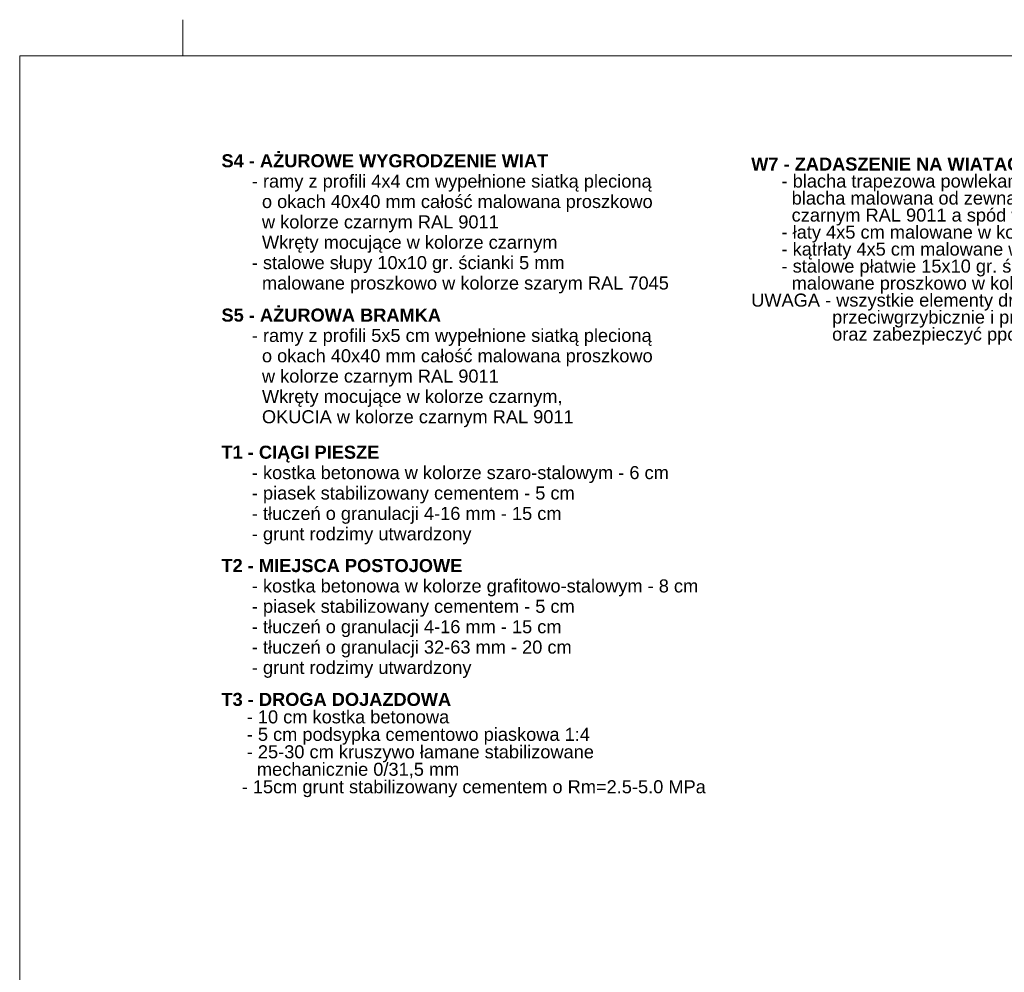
# Model space of a CAD drawing. Extents: x -279660 to -178910, y 57506 to 97979.
# Tile 3 of 44: x -279660 to -266068, y 84832 to 97979. Entities that reach past the tile are written whole.
import ezdxf

# ---------------------------------------------------------------- set-up
doc = ezdxf.new("R2010")
doc.units = 0
doc.header["$MEASUREMENT"] = 0
doc.layers.add('Arch opisy_Nr_Pióra__21', color=7, linetype='Continuous', lineweight=9)
doc.layers.add('ARCH TABELA_Nr_Pióra__21', color=7, linetype='Continuous', lineweight=9)
doc.styles.add('GENERATED_STYLE_4', font='arial.ttf')

msp = doc.modelspace()

# ---------------------------------------------------------------- linework, layer by layer
at = {"layer": 'ARCH TABELA_Nr_Pióra__21', "linetype": 'Continuous'}
for p, q in [((-277410.3, 97479.1), (-277410.3, 97979.1)), ((-277410.3, 97479.1), (-277410.3, 97979.1)), ((-279660.3, 97479.1), (-279660.3, 69029.1)), ((-279660.3, 97479.1), (-238910.3, 97479.1))]:
    msp.add_line(p, q, dxfattribs=at)

# ---------------------------------------------------------------- texts
at = {"layer": 'Arch opisy_Nr_Pióra__21', "linetype": 'Continuous', "char_height": 180, "width": 6605.271, "attachment_point": 1, "style": 'GENERATED_STYLE_4'}
for s, insert, line_spacing_factor in [('\\A1;{\\fArial|b1|i0|c0|p38;S4 - AŻUROWE WYGRODZENIE WIAT\\P\\fArial|b0|i0|c0|p38;      - ramy z profili 4x4 cm wypełnione siatką plecioną\\P        o okach 40x40 mm całość malowana proszkowo\\P        w kolorze czarnym RAL 9011\\P        Wkręty mocujące w kolorze czarnym\\P      - stalowe słupy 10x10 gr. ścianki 5 mm\\P        malowane proszkowo w kolorze szarym RAL 7045}', (-276874.9, 96122.3), 0.937053), ('\\A1;{\\fArial|b1|i0|c0|p38;W7 - ZADASZENIE NA WIATACH\\P\\fArial|b0|i0|c0|p38;      - blacha trapezowa powlekana TP 26\\P        blacha malowana od zewnątrz w kolorze \\P        czarnym RAL 9011 a spód w kolorze szarym RAL 7045\\P      - łaty 4x5 cm malowane w kolorze szarym RAL 7045\\P      - kątrłaty 4x5 cm malowane w kolorze szarym RAL 7045\\P      - stalowe płatwie 15x10 gr. ścianki 5 mm\\P        malowane proszkowo w kolorze szarym RAL 7045\\PUWAGA - wszystkie elementy drewniane zabezpieczyć\\P                przeciwgrzybicznie i przeciwwilgociowo\\P                oraz zabezpieczyć ppoż do klasy NRO}', (-269562.2, 96077.2), 0.782389), ('\\A1;{\\fArial|b1|i0|c0|p38;S5 - AŻUROWA BRAMKA\\P\\fArial|b0|i0|c0|p38;      - ramy z profili 5x5 cm wypełnione siatką plecioną\\P        o okach 40x40 mm całość malowana proszkowo\\P        w kolorze czarnym RAL 9011\\P        Wkręty mocujące w kolorze czarnym,\\P        OKUCIA w kolorze czarnym RAL 9011 }', (-276874.9, 93992.2), 0.935009), ('\\A1;{\\fArial|b1|i0|c0|p38;T1 - CIĄGI PIESZE\\P\\fArial|b0|i0|c0|p38;      - kostka betonowa w kolorze szaro-stalowym - 6 cm\\P      - piasek stabilizowany cementem - 5 cm \\P      - tłuczeń o granulacji 4-16 mm - 15 cm\\P      - grunt rodzimy utwardzony}', (-276874.9, 92100.1), 0.938633), ('\\A1;{\\fArial|b1|i0|c0|p38;T2 - MIEJSCA POSTOJOWE\\P\\fArial|b0|i0|c0|p38;      - kostka betonowa w kolorze grafitowo-stalowym - 8 cm\\P      - piasek stabilizowany cementem - 5 cm \\P      - tłuczeń o granulacji 4-16 mm - 15 cm\\P      - tłuczeń o granulacji 32-63 mm - 20 cm\\P      - grunt rodzimy utwardzony}', (-276874.9, 90535.8), 0.937457), ('\\A1;{\\fArial|b1|i0|c0|p38;T3 - DROGA DOJAZDOWA\\P\\fArial|b0|i0|c0|p38;     - 10 cm kostka betonowa\\P     - 5 cm podsypka cementowo piaskowa 1:4\\P     - 25-30 cm kruszywo łamane stabilizowane \\P       mechanicznie 0/31,5 mm\\P    - 15cm grunt stabilizowany cementem o Rm=2.5-5.0 MPa}', (-276874.9, 88688.7), 0.803718)]:
    msp.add_mtext(s, dxfattribs=dict(at, insert=insert, line_spacing_factor=line_spacing_factor))

doc.saveas('drawing.dxf')
